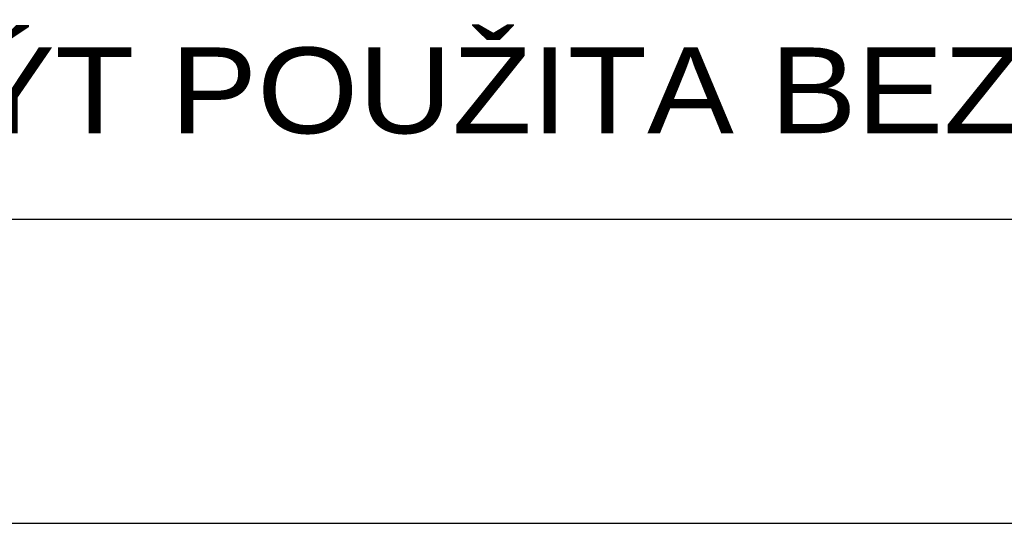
# Paper-space layout 'Layout1' of a CAD drawing. Extents: x -2 to 1033, y -36 to 596.
# Tile 66 of 86: x 788 to 809, y 91 to 101. Entities that reach past the tile are written whole.
import ezdxf

# ---------------------------------------------------------------- set-up
doc = ezdxf.new("R2010")
doc.units = 0
doc.layers.add('RAZITKO_HP', color=222, linetype='CONTINUOUS')
doc.styles.add('RAZITKO_HP_ARIAL', font='arial.ttf')

# ---------------------------------------------------------------- blocks, each defined once
blk = doc.blocks.new('text_HP')
at = {"layer": 'RAZITKO_HP', "lineweight": 25}
blk.add_line((-177, 94.25), (-5, 94.25), dxfattribs=at)
at = {"layer": 'RAZITKO_HP', "lineweight": 18, "style": 'RAZITKO_HP_ARIAL', "width": 1.085}
blk.add_text('"DOKUMENTACE JE DUŠEVNÍM MAJETKEM FIRMY HUTNÍ PROJEKT Frýdek-Místek a.s. A NESMÍ BÝT POUŽITA BEZ JEJÍHO VĚDOMÍ."', height=1.8, dxfattribs=at).set_placement((-177, 96.05))
blk = doc.blocks.new('A$C6708c527')
at = {"layer": 'RAZITKO_HP', "lineweight": 25}
blk.add_line((-180, 90.875), (-8, 90.875), dxfattribs=at)
at = {"layer": 'RAZITKO_HP'}
blk.add_blockref('text_HP', (-3, 3), dxfattribs=at)

psp = doc.layouts.get("Layout1")

# ---------------------------------------------------------------- block references
at = {"layer": 'RAZITKO_HP'}
psp.add_blockref('A$C6708c527', (841, 0), dxfattribs=at)

doc.saveas('drawing.dxf')
